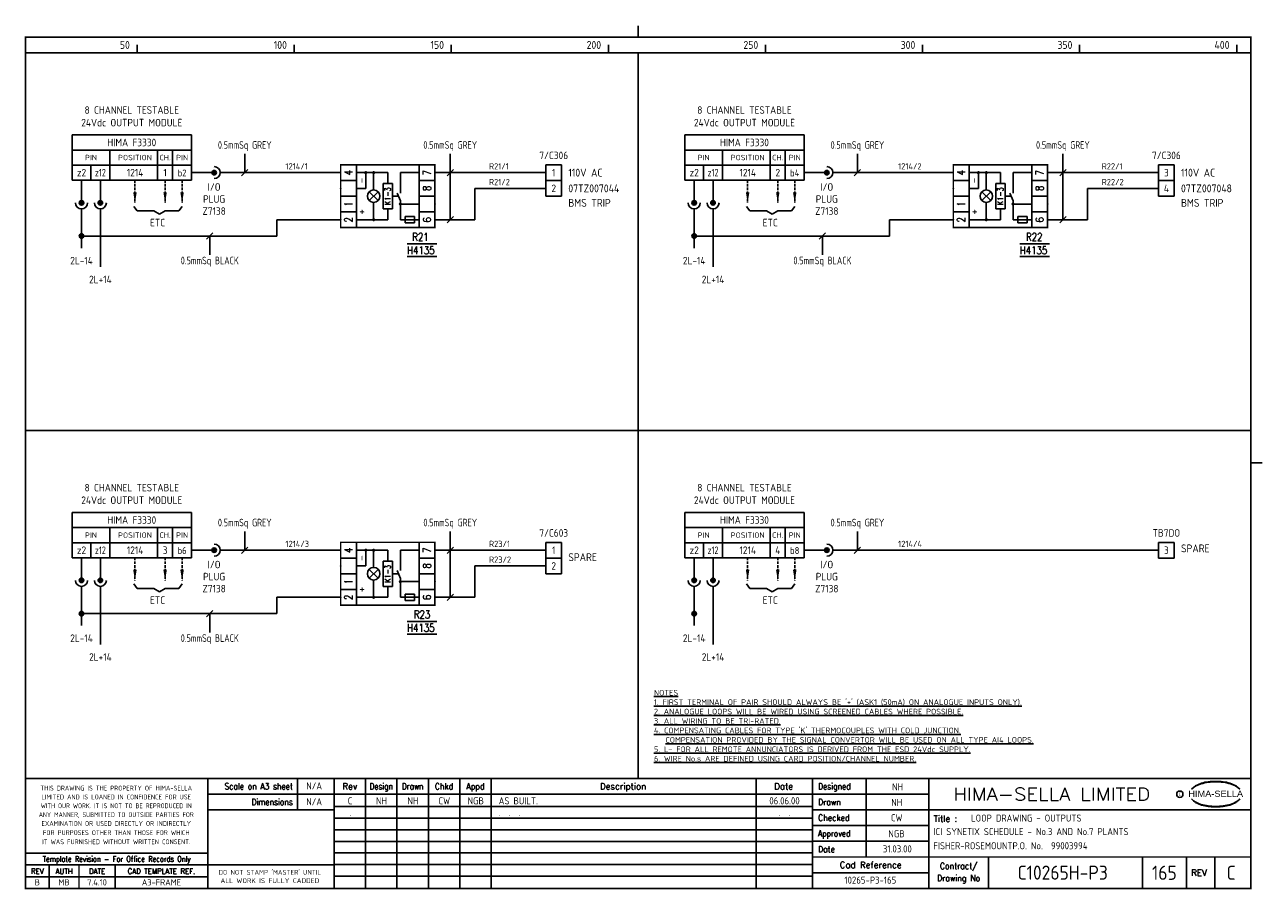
# Model space of a CAD drawing. Extents: x 14 to 408, y 0 to 275.
import ezdxf
from ezdxf.enums import TextEntityAlignment as Align

# ---------------------------------------------------------------- set-up
doc = ezdxf.new("R2010")
doc.units = 0
doc.header["$LTSCALE"] = 0.25
doc.header["$MEASUREMENT"] = 0
doc.header["$PDSIZE"] = 1
doc.linetypes.add('HIDDEN2', pattern=[4.7625, 3.175, -1.5875])
doc.layers.get('0').update_dxf_attribs({"color": 41, "linetype": 'CONTINUOUS'})
for name, color, linetype in [('00-DRG_FRAME', 12, 'CONTINUOUS'), ('01-DRAW', 7, 'CONTINUOUS'), ('02-TEXT', 2, 'CONTINUOUS'), ('051-TEXT', 2, 'CONTINUOUS'), ('117', 7, 'CONTINUOUS'), ('117-TEXT', 2, 'CONTINUOUS')]:
    doc.layers.add(name, color=color, linetype=linetype)
doc.styles.add('ARIAL', font='arial.ttf', dxfattribs={"height": 2.5})
doc.styles.add('ISO', font='iso.shx')
doc.styles.add('ROMAND', font='ROMAND')
doc.styles.add('romans', font='romans.shx', dxfattribs={"width": 0.8, "height": 2.5})

# ---------------------------------------------------------------- blocks, each defined once
blk = doc.blocks.new('A3-REVA')
at = {"layer": '051-TEXT', "style": 'ISO'}
for tag, p in [('DESIGNED', (292.01, 31.7)), ('A', (117.73, 27.28)), ('DES', (127.73, 27.28)), ('DRN', (137.73, 27.28)), ('CHKD', (147.73, 27.28)), ('APPD', (157.73, 27.28)), ('DATE', (256, 27.28)), ('DRAWN', (291.72, 26.77)), ('CHECKED', (291.72, 21.89)), ('APPD', (291.65, 16.79)), ('DATE', (291.92, 11.96))]:
    blk.add_attdef(tag, text='', height=2.25, dxfattribs=at).set_placement(p, align=Align.CENTER)
blk.add_attdef('DESCRIPTION', (165.03, 27.28), '', height=2.25, dxfattribs=at)
blk = doc.blocks.new('A3-REVB')
at = {"layer": '051-TEXT', "style": 'ISO'}
for tag, p in [('A', (124.85, -20.36)), ('DES', (134.85, -20.36)), ('DRN', (144.85, -20.36)), ('CHKD', (154.85, -20.36)), ('APPD', (164.85, -20.36)), ('DATE', (263.12, -20.36))]:
    blk.add_attdef(tag, text='', height=2.25, dxfattribs=at).set_placement(p, align=Align.CENTER)
blk.add_attdef('DESCRIPTION', (172.15, -20.36), '', height=2.25, dxfattribs=at)
blk = doc.blocks.new('A3-TITLE')
at = {"layer": '051-TEXT', "style": 'ISO'}
blk.add_attdef('TITLE_1', (315.46, 21.78), '', height=2.25, dxfattribs=at)
for tag, p in [('DRGNO', (376.96, 3.24)), ('REV.', (398.2, 3.24))]:
    blk.add_attdef(tag, text='', height=4.5, dxfattribs=at).set_placement(p, align=Align.CENTER)
blk = doc.blocks.new('A3-CONTRACT')
at = {"layer": '051-TEXT', "color": 41, "style": 'ISO'}
for tag, height, p in [('SCALE', 2.25, (106.71, 31.82)), ('DIMS', 2.25, (106.71, 26.8)), ('CAD-REF', 2.25, (283.73, 1.84)), ('CONTRACT', 4.5, (344.94, 3.1))]:
    blk.add_attdef(tag, text='', height=height, dxfattribs=at).set_placement(p, align=Align.CENTER)
for tag, p in [('TITLE_2', (303.86, 17.28)), ('TITLE_3', (303.79, 12.78))]:
    blk.add_attdef(tag, p, '', height=2.25, dxfattribs=at)

msp = doc.modelspace()

# ---------------------------------------------------------------- linework, layer by layer
for p, q in [((135.95, 205.65), (145.45, 205.65)), ((330.95, 205.65), (340.45, 205.65)), ((145.45, 201.65), (135.95, 201.65)), ((340.45, 201.65), (330.95, 201.65)), ((135.95, 85.46), (145.45, 85.46)), ((145.45, 81.46), (135.95, 81.46))]:
    msp.add_line(p, q)
at = {"layer": '00-DRG_FRAME'}
for p, q in [((50, 266.5), (50, 269)), ((100, 266.5), (100, 269)), ((150, 266.5), (150, 269)), ((200, 266.5), (200, 269)), ((250, 266.5), (250, 269)), ((300, 266.5), (300, 269)), ((350, 266.5), (350, 269)), ((400, 266.5), (400, 269)), ((101.01, 35.5), (101.01, 25.5)), ((122.7, 35.5), (122.7, 0.5)), ((132.7, 0.5), (132.7, 35.5)), ((142.7, 0.5), (142.7, 35.5)), ((152.7, 35.5), (152.7, 0.5)), ((162.7, 35.5), (162.7, 0.5)), ((247, 35.5), (247, 0.5)), ((282, 35.5), (282, 10.5)), ((265, 30.5), (302, 30.5)), ((265, 26.59), (112.7, 26.59)), ((302, 25.5), (265, 25.5)), ((265, 22.89), (112.7, 22.89)), ((265, 20.5), (302, 20.5)), ((265, 19.19), (112.7, 19.19)), ((265, 15.49), (112.7, 15.49)), ((302, 15.5), (265, 15.5)), ((265, 11.79), (112.7, 11.79)), ((265, 8.09), (112.7, 8.09)), ((321, 10.5), (321, 0.5)), ((370, 10.5), (370, 0.5)), ((384, 0.5), (384, 10.5)), ((393, 10.5), (393, 0.5)), ((72.5, 4.25), (14.5, 4.25)), ((265, 4.39), (112.7, 4.39)), ((302, 5.5), (265, 5.5))]:
    msp.add_line(p, q, dxfattribs=at)
at = {"layer": '00-DRG_FRAME', "const_width": 0.5}
for points in [[(209.5, 271.5), (209.5, 275.18)], [(209.5, 271.5), (209.5, 275.18)], [(14.5, 266.5), (404.5, 266.5)], [(209.5, 35.5), (209.5, 266.5)], [(14.5, 146.31), (404.5, 146.31)], [(404.5, 136), (408.18, 136)], [(404.5, 35.5), (14.5, 35.5)], [(72.5, 0.5), (72.5, 35.5)], [(112.7, 0.5), (112.7, 35.5)], [(265, 35.5), (265, 0.5)], [(302, 0.5), (302, 35.5)], [(265, 30.5), (72.5, 30.5)], [(112.7, 25.5), (72.5, 25.5)], [(404.5, 25.5), (302, 25.5)], [(14.5, 11.75), (72.5, 11.75)], [(14.5, 8), (72.5, 8)], [(22, 0.5), (22, 8)], [(31.5, 0.5), (31.5, 8)], [(43, 0.5), (43, 8)], [(112.7, 8), (72.5, 8)], [(265, 10.5), (404.5, 10.5)]]:
    msp.add_lwpolyline(points, dxfattribs=at)
msp.add_lwpolyline([(14.5, 0.5), (404.5, 0.5), (404.5, 271.5), (14.5, 271.5)], close=True, dxfattribs=at)
at = {"layer": '00-DRG_FRAME', "color": 3}
msp.add_circle((381.88, 30.5), 1, dxfattribs=at)
for centre, radius, start, end in [((390.6, 26.83), 7.24, 106.0532, 133.5024), ((390.88, 27.01), 7.3, 130.419, 136.057), ((390.11, 28.1), 5.98, 122.244, 131.6154), ((389.75, 28.78), 5.21, 111.8206, 122.8668), ((391.78, 24.7), 9.76, 107.5931, 113.9452), ((393.1, 18.5), 15.94, 89.2698, 106.3911), ((392.1, 23.52), 10.99, 96.0146, 107.3203), ((393.29, 16.31), 18.28, 92.8917, 97.3734), ((393.24, 18.86), 15.73, 89.7805, 93.1738), ((393.36, 18.86), 15.73, 86.8262, 90.2195), ((393.51, 18.5), 15.94, 73.6089, 90.7302), ((393.31, 16.31), 18.28, 82.6266, 87.1083), ((394.51, 23.52), 10.99, 72.6797, 83.9854), ((394.83, 24.7), 9.76, 66.0548, 72.4069), ((396, 26.83), 7.24, 46.4976, 73.9468), ((396.85, 28.78), 5.21, 57.1332, 68.1794), ((396.49, 28.1), 5.98, 48.3846, 57.756), ((395.73, 27.01), 7.3, 43.943, 49.581), ((390.88, 34.04), 7.3, 223.943, 229.581), ((390.6, 34.23), 7.24, 226.4976, 253.9468), ((390.11, 32.96), 5.98, 228.3846, 237.756), ((389.75, 32.28), 5.21, 237.1332, 248.1794), ((396, 34.23), 7.24, 286.0532, 313.5024), ((396.85, 32.28), 5.21, 291.8206, 302.8668), ((396.49, 32.96), 5.98, 302.244, 311.6154), ((395.73, 34.04), 7.3, 310.419, 316.057), ((391.78, 36.36), 9.76, 246.0548, 252.4069), ((393.1, 42.56), 15.94, 253.6089, 270.7302), ((392.1, 37.54), 10.99, 252.6797, 263.9854), ((393.29, 44.75), 18.28, 262.6266, 267.1083), ((393.24, 42.19), 15.73, 266.8262, 270.2195), ((393.51, 42.56), 15.94, 269.2698, 286.3911), ((393.36, 42.19), 15.73, 269.7805, 273.1738), ((393.31, 44.75), 18.28, 272.8917, 277.3734), ((394.51, 37.54), 10.99, 276.0146, 287.3203), ((394.83, 36.36), 9.76, 287.5931, 293.9452)]:
    msp.add_arc(centre, radius, start, end, dxfattribs=at)
at = {"layer": '01-DRAW'}
for p, q in [((119.79, 230.86), (119.79, 210.86)), ((139.79, 210.86), (139.79, 230.86)), ((314.79, 230.86), (314.79, 210.86)), ((334.79, 210.86), (334.79, 230.86)), ((114.79, 225.86), (119.79, 225.86)), ((129.79, 228.36), (119.79, 228.36)), ((122.79, 223.36), (122.79, 228.36)), ((125.29, 222.86), (125.29, 228.36)), ((128.29, 216.86), (128.29, 224.86)), ((128.29, 224.86), (131.29, 224.86)), ((129.79, 224.86), (129.79, 228.36)), ((131.29, 216.86), (131.29, 224.86)), ((139.79, 228.36), (133.79, 228.36)), ((133.79, 228.36), (133.79, 221.86)), ((139.79, 225.86), (144.79, 225.86)), ((309.79, 225.86), (314.79, 225.86)), ((324.79, 228.36), (314.79, 228.36)), ((317.79, 223.36), (317.79, 228.36)), ((320.29, 222.86), (320.29, 228.36)), ((323.29, 216.86), (323.29, 224.86)), ((323.29, 224.86), (326.29, 224.86)), ((324.79, 224.86), (324.79, 228.36)), ((326.29, 216.86), (326.29, 224.86)), ((328.79, 228.36), (328.79, 221.86)), ((334.79, 228.36), (328.79, 228.36)), ((334.79, 225.86), (339.79, 225.86)), ((119.79, 220.86), (114.79, 220.86)), ((119.79, 223.36), (122.79, 223.36)), ((123.87, 219.45), (126.7, 222.28)), ((126.7, 219.45), (123.87, 222.28)), ((131.29, 220.86), (133.19, 220.86)), ((133.79, 219.36), (132.79, 221.86)), ((139.79, 220.86), (144.79, 220.86)), ((314.79, 220.86), (309.79, 220.86)), ((314.79, 223.36), (317.79, 223.36)), ((318.87, 219.45), (321.7, 222.28)), ((321.7, 219.45), (318.87, 222.28)), ((326.29, 220.86), (328.19, 220.86)), ((328.79, 219.36), (327.79, 221.86)), ((334.79, 220.86), (339.79, 220.86)), ((125.29, 213.36), (125.29, 218.86)), ((128.29, 216.86), (131.29, 216.86)), ((129.79, 213.36), (129.79, 216.86)), ((133.79, 219.36), (133.79, 213.36)), ((139.79, 218.36), (133.79, 218.36)), ((320.29, 213.36), (320.29, 218.86)), ((323.29, 216.86), (326.29, 216.86)), ((324.79, 213.36), (324.79, 216.86)), ((328.79, 219.36), (328.79, 213.36)), ((334.79, 218.36), (328.79, 218.36)), ((119.79, 215.86), (114.79, 215.86)), ((119.79, 213.36), (129.79, 213.36)), ((133.79, 213.36), (139.79, 213.36)), ((135.29, 212.36), (135.29, 214.36)), ((135.29, 214.36), (138.29, 214.36)), ((138.29, 214.36), (138.29, 212.36)), ((139.79, 215.86), (144.79, 215.86)), ((314.79, 215.86), (309.79, 215.86)), ((314.79, 213.36), (324.79, 213.36)), ((328.79, 213.36), (334.79, 213.36)), ((330.29, 212.36), (330.29, 214.36)), ((330.29, 214.36), (333.29, 214.36)), ((333.29, 214.36), (333.29, 212.36)), ((334.79, 215.86), (339.79, 215.86)), ((138.29, 212.36), (135.29, 212.36)), ((333.29, 212.36), (330.29, 212.36)), ((119.79, 110.67), (119.79, 90.67)), ((139.79, 90.67), (139.79, 110.67)), ((129.79, 108.17), (119.79, 108.17)), ((122.79, 103.17), (122.79, 108.17)), ((125.29, 102.67), (125.29, 108.17)), ((129.79, 104.67), (129.79, 108.17)), ((133.79, 108.17), (133.79, 101.67)), ((139.79, 108.17), (133.79, 108.17)), ((114.79, 105.67), (119.79, 105.67)), ((119.79, 103.17), (122.79, 103.17)), ((128.29, 96.67), (128.29, 104.67)), ((128.29, 104.67), (131.29, 104.67)), ((131.29, 96.67), (131.29, 104.67)), ((139.79, 105.67), (144.79, 105.67)), ((119.79, 100.67), (114.79, 100.67)), ((123.87, 99.25), (126.7, 102.08)), ((126.7, 99.25), (123.87, 102.08)), ((125.29, 93.17), (125.29, 98.67)), ((131.29, 100.67), (133.19, 100.67)), ((133.79, 99.17), (132.79, 101.67)), ((133.79, 99.17), (133.79, 93.17)), ((139.79, 100.67), (144.79, 100.67)), ((119.79, 95.67), (114.79, 95.67)), ((128.29, 96.67), (131.29, 96.67)), ((129.79, 93.17), (129.79, 96.67)), ((139.79, 98.17), (133.79, 98.17)), ((139.79, 95.67), (144.79, 95.67)), ((119.79, 93.17), (129.79, 93.17)), ((133.79, 93.17), (139.79, 93.17)), ((135.29, 92.17), (135.29, 94.17)), ((135.29, 94.17), (138.29, 94.17)), ((138.29, 92.17), (135.29, 92.17)), ((138.29, 94.17), (138.29, 92.17))]:
    msp.add_line(p, q, dxfattribs=at)
at = {"layer": '01-DRAW', "const_width": 0.5}
for points in [[(144.79, 210.86), (144.79, 230.86), (114.79, 230.86), (114.79, 210.86)], [(339.79, 210.86), (339.79, 230.86), (309.79, 230.86), (309.79, 210.86)], [(144.79, 90.67), (144.79, 110.67), (114.79, 110.67), (114.79, 90.67)]]:
    msp.add_lwpolyline(points, close=True, dxfattribs=at)
for points in [[(122.79, 228.11, 1), (122.79, 228.61, 1)], [(125.29, 228.11, 1), (125.29, 228.61, 1)], [(317.79, 228.11, 1), (317.79, 228.61, 1)], [(320.29, 228.11, 1), (320.29, 228.61, 1)], [(133.79, 218.11, 1), (133.79, 218.61, 1)], [(328.79, 218.11, 1), (328.79, 218.61, 1)], [(125.29, 213.11, 1), (125.29, 213.61, 1)], [(320.29, 213.11, 1), (320.29, 213.61, 1)], [(122.79, 107.92, 1), (122.79, 108.42, 1)], [(125.29, 107.92, 1), (125.29, 108.42, 1)], [(133.79, 97.92, 1), (133.79, 98.42, 1)], [(125.29, 92.92, 1), (125.29, 93.42, 1)]]:
    msp.add_lwpolyline(points, format="xyb", close=True, dxfattribs=at)
at = {"layer": '01-DRAW'}
for centre in [(125.29, 220.86), (320.29, 220.86), (125.29, 100.67)]:
    msp.add_circle(centre, 2, dxfattribs=at)
for p in [(114.79, 223.36), (309.79, 223.36), (114.79, 213.36), (309.79, 213.36), (114.79, 103.17), (114.79, 93.17)]:
    msp.add_point(p, dxfattribs=at)
at = {"layer": '02-TEXT'}
for p in [(144.79, 218.36), (339.79, 218.36), (144.79, 98.17)]:
    msp.add_point(p, dxfattribs=at)
at = {"layer": '117'}
for p, q in [((29.32, 240.36), (29.32, 225.96)), ((67.32, 240.36), (29.32, 240.36)), ((67.32, 240.36), (67.32, 225.96)), ((262.32, 240.36), (224.32, 240.36)), ((224.32, 240.36), (224.32, 225.96)), ((262.32, 240.36), (262.32, 225.96)), ((67.32, 235.56), (29.32, 235.56)), ((41.32, 235.56), (41.32, 225.96)), ((56.52, 235.56), (56.52, 225.96)), ((61.32, 235.56), (61.32, 225.96)), ((262.32, 235.56), (224.32, 235.56)), ((236.32, 235.56), (236.32, 225.96)), ((251.52, 235.56), (251.52, 225.96)), ((256.32, 235.56), (256.32, 225.96)), ((67.32, 230.76), (29.32, 230.76)), ((35.32, 230.76), (35.32, 225.96)), ((180.11, 230.86), (180.11, 225.86)), ((185.11, 230.86), (180.11, 230.86)), ((185.11, 225.86), (185.11, 230.86)), ((262.32, 230.76), (224.32, 230.76)), ((230.32, 230.76), (230.32, 225.96)), ((380.11, 230.86), (375.11, 230.86)), ((375.11, 230.86), (375.11, 225.86)), ((380.11, 225.86), (380.11, 230.86)), ((67.32, 225.96), (29.32, 225.96)), ((32.32, 225.96), (32.32, 218.76)), ((38.32, 225.96), (38.32, 218.76)), ((67.32, 228.36), (74.52, 228.36)), ((76.44, 228.36), (114.79, 228.36)), ((144.79, 228.36), (180.11, 228.36)), ((185.11, 225.86), (180.11, 225.86)), ((185.11, 225.86), (180.11, 225.86)), ((180.11, 225.86), (180.11, 220.86)), ((185.11, 220.86), (185.11, 225.86)), ((262.32, 225.96), (224.32, 225.96)), ((227.32, 225.96), (227.32, 218.76)), ((233.32, 225.96), (233.32, 218.76)), ((262.32, 228.36), (269.52, 228.36)), ((271.44, 228.36), (309.79, 228.36)), ((339.79, 228.36), (375.11, 228.36)), ((375.11, 225.86), (375.11, 220.86)), ((380.11, 225.86), (375.11, 225.86)), ((380.11, 225.86), (375.11, 225.86)), ((380.11, 220.86), (380.11, 225.86)), ((157.55, 213.36), (157.55, 223.36)), ((180.11, 223.36), (157.55, 223.36)), ((185.11, 220.86), (180.11, 220.86)), ((375.11, 223.36), (352.55, 223.36)), ((352.55, 213.36), (352.55, 223.36)), ((380.11, 220.86), (375.11, 220.86)), ((32.32, 216.84), (32.32, 204.36)), ((38.32, 216.84), (38.32, 198.36)), ((48.92, 217.62), (50, 216.18)), ((64.32, 217.62), (63.24, 216.18)), ((227.32, 216.84), (227.32, 204.36)), ((233.32, 216.84), (233.32, 198.36)), ((243.92, 217.62), (245, 216.18)), ((259.32, 217.62), (258.24, 216.18)), ((50, 216.18), (55.32, 216.18)), ((55.32, 216.18), (57.12, 215.1)), ((58.92, 216.18), (57.12, 215.1)), ((63.24, 216.18), (58.92, 216.18)), ((94.52, 208.18), (94.52, 213.36)), ((114.79, 213.36), (94.52, 213.36)), ((144.79, 213.36), (157.55, 213.36)), ((245, 216.18), (250.32, 216.18)), ((250.32, 216.18), (252.12, 215.1)), ((253.92, 216.18), (252.12, 215.1)), ((258.24, 216.18), (253.92, 216.18)), ((309.79, 213.36), (289.52, 213.36)), ((289.52, 208.18), (289.52, 213.36)), ((339.79, 213.36), (352.55, 213.36)), ((32.32, 208.18), (94.52, 208.18)), ((227.32, 208.18), (289.52, 208.18)), ((67.32, 120.17), (29.32, 120.17)), ((29.32, 120.17), (29.32, 105.77)), ((67.32, 120.17), (67.32, 105.77)), ((262.32, 120.17), (224.32, 120.17)), ((224.32, 120.17), (224.32, 105.77)), ((262.32, 120.17), (262.32, 105.77)), ((67.32, 115.37), (29.32, 115.37)), ((41.32, 115.37), (41.32, 105.77)), ((56.52, 115.37), (56.52, 105.77)), ((61.32, 115.37), (61.32, 105.77)), ((262.32, 115.37), (224.32, 115.37)), ((236.32, 115.37), (236.32, 105.77)), ((251.52, 115.37), (251.52, 105.77)), ((256.32, 115.37), (256.32, 105.77)), ((67.32, 110.57), (29.32, 110.57)), ((35.32, 110.57), (35.32, 105.77)), ((185.11, 110.67), (180.11, 110.67)), ((180.11, 110.67), (180.11, 105.67)), ((185.11, 105.67), (185.11, 110.67)), ((262.32, 110.57), (224.32, 110.57)), ((230.32, 110.57), (230.32, 105.77)), ((380.11, 110.67), (375.11, 110.67)), ((375.11, 110.67), (375.11, 105.67)), ((380.11, 105.67), (380.11, 110.67)), ((67.32, 108.17), (74.52, 108.17)), ((76.44, 108.17), (114.79, 108.17)), ((144.79, 108.17), (180.11, 108.17)), ((262.32, 108.17), (269.52, 108.17)), ((271.44, 108.17), (375.11, 108.17)), ((67.32, 105.77), (29.32, 105.77)), ((32.32, 105.77), (32.32, 98.57)), ((38.32, 105.77), (38.32, 98.57)), ((180.11, 103.17), (157.55, 103.17)), ((157.55, 93.17), (157.55, 103.17)), ((180.11, 105.67), (180.11, 100.67)), ((185.11, 105.67), (180.11, 105.67)), ((185.11, 105.67), (180.11, 105.67)), ((185.11, 100.67), (185.11, 105.67)), ((262.32, 105.77), (224.32, 105.77)), ((227.32, 105.77), (227.32, 98.57)), ((233.32, 105.77), (233.32, 98.57)), ((380.11, 105.67), (375.11, 105.67)), ((380.11, 105.67), (375.11, 105.67)), ((185.11, 100.67), (180.11, 100.67)), ((32.32, 96.65), (32.32, 84.17)), ((38.32, 96.65), (38.32, 78.17)), ((48.92, 97.43), (50, 95.99)), ((50, 95.99), (55.32, 95.99)), ((55.32, 95.99), (57.12, 94.91)), ((58.92, 95.99), (57.12, 94.91)), ((63.24, 95.99), (58.92, 95.99)), ((64.32, 97.43), (63.24, 95.99)), ((227.32, 96.65), (227.32, 84.17)), ((233.32, 96.65), (233.32, 78.17)), ((243.92, 97.43), (245, 95.99)), ((245, 95.99), (250.32, 95.99)), ((250.32, 95.99), (252.12, 94.91)), ((253.92, 95.99), (252.12, 94.91)), ((258.24, 95.99), (253.92, 95.99)), ((259.32, 97.43), (258.24, 95.99)), ((114.79, 93.17), (94.52, 93.17)), ((94.52, 87.99), (94.52, 93.17)), ((144.79, 93.17), (157.55, 93.17)), ((32.32, 87.99), (94.52, 87.99))]:
    msp.add_line(p, q, dxfattribs=at)
at = {"layer": '117', "color": 3}
for p, q in [((84.27, 228.36), (84.27, 234.36)), ((149.67, 213.36), (149.67, 234.36)), ((279.27, 228.36), (279.27, 234.36)), ((344.67, 213.36), (344.67, 234.36)), ((83.27, 227.36), (85.27, 229.36)), ((148.67, 227.36), (150.67, 229.36)), ((278.27, 227.36), (280.27, 229.36)), ((343.67, 227.36), (345.67, 229.36)), ((148.67, 212.36), (150.67, 214.36)), ((343.67, 212.36), (345.67, 214.36)), ((72.13, 207.18), (74.13, 209.18)), ((267.13, 207.18), (269.13, 209.18)), ((73.13, 202.18), (73.13, 208.18)), ((268.13, 202.18), (268.13, 208.18)), ((84.27, 108.17), (84.27, 114.17)), ((149.67, 93.17), (149.67, 114.17)), ((279.27, 108.17), (279.27, 114.17)), ((83.27, 107.17), (85.27, 109.17)), ((148.67, 107.17), (150.67, 109.17)), ((278.27, 107.17), (280.27, 109.17)), ((148.67, 92.17), (150.67, 94.17)), ((72.13, 86.99), (74.13, 88.99)), ((73.13, 81.99), (73.13, 87.99))]:
    msp.add_line(p, q, dxfattribs=at)
at = {"layer": '117', "linetype": 'HIDDEN2'}
for p, q in [((49.32, 225.96), (49.32, 218.76)), ((58.92, 225.96), (58.92, 218.76)), ((64.32, 225.96), (64.32, 218.76)), ((244.32, 225.96), (244.32, 218.76)), ((253.92, 225.96), (253.92, 218.76)), ((259.32, 225.96), (259.32, 218.76)), ((49.32, 105.77), (49.32, 98.57)), ((58.92, 105.77), (58.92, 98.57)), ((64.32, 105.77), (64.32, 98.57)), ((244.32, 105.77), (244.32, 98.57)), ((253.92, 105.77), (253.92, 98.57)), ((259.32, 105.77), (259.32, 98.57))]:
    msp.add_line(p, q, dxfattribs=at)
at = {"layer": '117'}
for centre, radius in [((74.52, 228.36), 0.72), ((74.52, 228.36), 0.624), ((74.52, 228.36), 0.528), ((74.52, 228.36), 0.432), ((74.52, 228.36), 0.336), ((269.52, 228.36), 0.72), ((269.52, 228.36), 0.624), ((269.52, 228.36), 0.528), ((269.52, 228.36), 0.432), ((269.52, 228.36), 0.336), ((74.52, 228.36), 0.24), ((74.52, 228.36), 0.144), ((74.52, 228.36), 0.048), ((269.52, 228.36), 0.24), ((269.52, 228.36), 0.144), ((269.52, 228.36), 0.048), ((32.32, 218.76), 0.72), ((32.32, 218.76), 0.624), ((32.32, 218.76), 0.528), ((32.32, 218.76), 0.432), ((32.32, 218.76), 0.336), ((32.32, 218.76), 0.24), ((32.32, 218.76), 0.144), ((32.32, 218.76), 0.048), ((38.32, 218.76), 0.72), ((38.32, 218.76), 0.624), ((38.32, 218.76), 0.528), ((38.32, 218.76), 0.432), ((38.32, 218.76), 0.336), ((38.32, 218.76), 0.24), ((38.32, 218.76), 0.144), ((38.32, 218.76), 0.048), ((227.32, 218.76), 0.72), ((227.32, 218.76), 0.624), ((227.32, 218.76), 0.528), ((227.32, 218.76), 0.432), ((227.32, 218.76), 0.336), ((227.32, 218.76), 0.24), ((227.32, 218.76), 0.144), ((227.32, 218.76), 0.048), ((233.32, 218.76), 0.72), ((233.32, 218.76), 0.624), ((233.32, 218.76), 0.528), ((233.32, 218.76), 0.432), ((233.32, 218.76), 0.336), ((233.32, 218.76), 0.24), ((233.32, 218.76), 0.144), ((233.32, 218.76), 0.048), ((32.32, 208.18), 0.72), ((32.32, 208.18), 0.624), ((32.32, 208.18), 0.528), ((32.32, 208.18), 0.432), ((32.32, 208.18), 0.336), ((32.32, 208.18), 0.24), ((32.32, 208.18), 0.144), ((32.32, 208.18), 0.048), ((227.32, 208.18), 0.72), ((227.32, 208.18), 0.624), ((227.32, 208.18), 0.528), ((227.32, 208.18), 0.432), ((227.32, 208.18), 0.336), ((227.32, 208.18), 0.24), ((227.32, 208.18), 0.144), ((227.32, 208.18), 0.048), ((74.52, 108.17), 0.72), ((74.52, 108.17), 0.624), ((74.52, 108.17), 0.528), ((74.52, 108.17), 0.432), ((74.52, 108.17), 0.336), ((74.52, 108.17), 0.24), ((74.52, 108.17), 0.144), ((74.52, 108.17), 0.048), ((269.52, 108.17), 0.72), ((269.52, 108.17), 0.624), ((269.52, 108.17), 0.528), ((269.52, 108.17), 0.432), ((269.52, 108.17), 0.336), ((269.52, 108.17), 0.24), ((269.52, 108.17), 0.144), ((269.52, 108.17), 0.048), ((32.32, 98.57), 0.72), ((32.32, 98.57), 0.624), ((32.32, 98.57), 0.528), ((32.32, 98.57), 0.432), ((32.32, 98.57), 0.336), ((32.32, 98.57), 0.24), ((32.32, 98.57), 0.144), ((32.32, 98.57), 0.048), ((38.32, 98.57), 0.72), ((38.32, 98.57), 0.624), ((38.32, 98.57), 0.528), ((38.32, 98.57), 0.432), ((38.32, 98.57), 0.336), ((38.32, 98.57), 0.24), ((38.32, 98.57), 0.144), ((38.32, 98.57), 0.048), ((227.32, 98.57), 0.72), ((227.32, 98.57), 0.624), ((227.32, 98.57), 0.528), ((227.32, 98.57), 0.432), ((227.32, 98.57), 0.336), ((227.32, 98.57), 0.24), ((227.32, 98.57), 0.144), ((227.32, 98.57), 0.048), ((233.32, 98.57), 0.72), ((233.32, 98.57), 0.624), ((233.32, 98.57), 0.528), ((233.32, 98.57), 0.432), ((233.32, 98.57), 0.336), ((233.32, 98.57), 0.24), ((233.32, 98.57), 0.144), ((233.32, 98.57), 0.048), ((32.32, 87.99), 0.72), ((32.32, 87.99), 0.624), ((32.32, 87.99), 0.528), ((32.32, 87.99), 0.432), ((32.32, 87.99), 0.336), ((32.32, 87.99), 0.24), ((32.32, 87.99), 0.144), ((32.32, 87.99), 0.048), ((227.32, 87.99), 0.72), ((227.32, 87.99), 0.624), ((227.32, 87.99), 0.528), ((227.32, 87.99), 0.432), ((227.32, 87.99), 0.336), ((227.32, 87.99), 0.24), ((227.32, 87.99), 0.144), ((227.32, 87.99), 0.048)]:
    msp.add_circle(centre, radius, dxfattribs=at)
for centre, start, end in [((74.52, 228.36), 270, 90), ((269.52, 228.36), 270, 90), ((32.32, 218.76), 180, 0), ((38.32, 218.76), 180, 0), ((227.32, 218.76), 180, 0), ((233.32, 218.76), 180, 0), ((74.52, 108.17), 270, 90), ((269.52, 108.17), 270, 90), ((32.32, 98.57), 180, 0), ((38.32, 98.57), 180, 0), ((227.32, 98.57), 180, 0), ((233.32, 98.57), 180, 0)]:
    msp.add_arc(centre, 1.92, start, end, dxfattribs=at)
for points in [[(49.88, 222.12), (48.76, 222.12), (49.32, 218.76)], [(59.48, 222.12), (58.36, 222.12), (58.92, 218.76)], [(64.88, 222.12), (63.76, 222.12), (64.32, 218.76)], [(244.88, 222.12), (243.76, 222.12), (244.32, 218.76)], [(254.48, 222.12), (253.36, 222.12), (253.92, 218.76)], [(259.88, 222.12), (258.76, 222.12), (259.32, 218.76)], [(49.88, 101.93), (48.76, 101.93), (49.32, 98.57)], [(59.48, 101.93), (58.36, 101.93), (58.92, 98.57)], [(64.88, 101.93), (63.76, 101.93), (64.32, 98.57)], [(244.88, 101.93), (243.76, 101.93), (244.32, 98.57)], [(254.48, 101.93), (253.36, 101.93), (253.92, 98.57)], [(259.88, 101.93), (258.76, 101.93), (259.32, 98.57)]]:
    msp.add_solid(points, dxfattribs=at)

# ---------------------------------------------------------------- block references
at = {"layer": '00-DRG_FRAME'}
for name, p, values in [('A3-CONTRACT', (-0.35, 0.19), {'TITLE_2': 'ICI SYNETIX SCHEDULE - No.3 AND No.7 PLANTS', 'TITLE_3': 'FISHER-ROSEMOUNTP.O. No.  99003994', 'CAD-REF': '10265-P3-165', 'CONTRACT': 'C10265H-P3', 'SCALE': 'N/A', 'DIMS': 'N/A'}), ('A3-REVB', (-7, 43.98), {'A': '.', 'DESCRIPTION': '.  .  .', 'DATE': '.  .'}), ('A3-TITLE', (0, 0), {'TITLE_1': 'LOOP DRAWING - OUTPUTS', 'DRGNO': '165', 'REV.': 'C'})]:
    msp.add_blockref(name, p, dxfattribs=at).add_auto_attribs(values)
ref = msp.add_blockref('A3-REVA', (0.06, 0), dxfattribs=at)
ref.add_attrib('A', 'C', dxfattribs={"layer": '051-TEXT', "height": 2.25, "style": 'ISO'}).set_placement((117.79, 27.28), align=Align.CENTER)
ref.add_attrib('DES', 'NH', dxfattribs={"layer": '051-TEXT', "height": 2.25, "style": 'ISO'}).set_placement((127.79, 27.28), align=Align.CENTER)
ref.add_attrib('DRN', 'NH', dxfattribs={"layer": '051-TEXT', "height": 2.25, "style": 'ISO'}).set_placement((137.79, 27.28), align=Align.CENTER)
ref.add_attrib('CHKD', 'CW', dxfattribs={"layer": '051-TEXT', "height": 2.25, "style": 'ISO'}).set_placement((147.79, 27.28), align=Align.CENTER)
ref.add_attrib('APPD', 'NGB', dxfattribs={"layer": '051-TEXT', "height": 2.25, "style": 'ISO'}).set_placement((157.79, 27.28), align=Align.CENTER)
ref.add_attrib('DESCRIPTION', 'AS BUILT.', (165.09, 27.28), dxfattribs={"layer": '051-TEXT', "height": 2.25, "style": 'ISO'})
ref.add_attrib('DATE', '06.06.00', dxfattribs={"layer": '051-TEXT', "height": 2.25, "style": 'ISO'}).set_placement((256.06, 27.28), align=Align.CENTER)
ref.add_attrib('DESIGNED', 'NH', dxfattribs={"layer": '051-TEXT', "height": 2.25, "style": 'ISO'}).set_placement((292.06, 31.7), align=Align.CENTER)
ref.add_attrib('DRAWN', 'NH', dxfattribs={"layer": '051-TEXT', "height": 2.25, "style": 'ISO'}).set_placement((291.78, 26.77), align=Align.CENTER)
ref.add_attrib('CHECKED', 'CW', dxfattribs={"layer": '051-TEXT', "height": 2.25, "style": 'ISO'}).set_placement((291.78, 21.89), align=Align.CENTER)
ref.add_attrib('APPD', 'NGB', dxfattribs={"layer": '051-TEXT', "height": 2.25, "style": 'ISO'}).set_placement((291.71, 16.79), align=Align.CENTER)
ref.add_attrib('DATE', '31.03.00', dxfattribs={"layer": '051-TEXT', "height": 2.25, "style": 'ISO'}).set_placement((291.97, 11.96), align=Align.CENTER)

# ---------------------------------------------------------------- texts
at = {"layer": '00-DRG_FRAME', "style": 'ISO'}
for s, p in [('50', (47.69, 267.75)), ('100', (97.69, 267.75)), ('150', (147.69, 267.75)), ('200', (197.69, 267.75)), ('250', (247.69, 267.75)), ('300', (297.69, 267.75)), ('350', (347.69, 267.75)), ('400', (397.69, 267.75))]:
    msp.add_text(s, height=2.5, dxfattribs=at).set_placement(p, align=Align.RIGHT)
at = {"layer": '00-DRG_FRAME', "color": 3, "style": 'ISO'}
for s, width, p in [('THIS DRAWING IS THE PROPERTY OF HIMA-SELLA', 0.9, (43.36, 32.44)), ("DO NOT STAMP 'MASTER' UNTIL", 0.95, (92.25, 5.79))]:
    msp.add_text(s, height=1.53, dxfattribs=dict(at, width=width)).set_placement(p, align=Align.MIDDLE)
at = {"layer": '00-DRG_FRAME', "color": 4, "style": 'ROMAND', "width": 0.87}
for s, p in [('Scale on A3 sheet', (99.54, 32)), ('Dimensions', (99.54, 27.01))]:
    msp.add_text(s, height=2, dxfattribs=at).set_placement(p, align=Align.RIGHT)
at = {"layer": '00-DRG_FRAME', "color": 4, "style": 'ROMAND'}
for s, p in [('Rev', (117.7, 32)), ('Description', (204.69, 32)), ('Date', (255.79, 32))]:
    msp.add_text(s, height=2, dxfattribs=at).set_placement(p, align=Align.CENTER)
for s, width, p in [('Design', 0.85, (127.7, 32)), ('Drawn', 0.85, (137.7, 32)), ('Chkd', 0.9, (147.7, 32)), ('Appd', 0.9, (157.7, 32))]:
    msp.add_text(s, height=2, dxfattribs=dict(at, width=width)).set_placement(p, align=Align.CENTER)
for s, width, p in [('Designed', 0.87, (266.75, 32)), ('Drawn', 0.9, (266.75, 27)), ('Checked', 0.9, (266.75, 22)), ('Approved', 0.85, (266.75, 17)), ('Date', 0.9, (266.75, 12))]:
    msp.add_text(s, height=2, dxfattribs=dict(at, width=width)).set_placement(p)
at = {"layer": '00-DRG_FRAME', "style": 'ROMAND', "width": 1.15}
msp.add_text('HIMA-SELLA LIMITED', height=4, dxfattribs=at).set_placement((341.1, 30.5), align=Align.MIDDLE)
at = {"layer": '00-DRG_FRAME', "style": 'ARIAL', "width": 1.05}
msp.add_text('HIMA-SELLA', height=2, dxfattribs=at).set_placement((393.3, 29.63), align=Align.CENTER)
at = {"layer": '00-DRG_FRAME', "color": 3, "style": 'ISO'}
for s, width, p in [('LIMITED AND IS LOANED IN CONFIDENCE FOR USE', 0.9, (43.36, 29.62)), ('WITH OUR WORK. IT IS NOT TO BE REPRODUCED IN', 0.87, (43.36, 26.81)), ('ANY MANNER, SUBMITTED TO OUTSIDE PARTIES FOR', 0.87, (43.36, 23.99)), ('EXAMINATION OR USED DIRECTLY OR INDIRECTLY', 0.9, (43.36, 21.18)), ('IT WAS FURNISHED WITHOUT WRITTEN CONSENT.', 0.9, (43.36, 15.35)), ('FOR PURPOSES OTHER THAN THOSE FOR WHICH', 0.9, (43.36, 18.27))]:
    msp.add_text(s, height=1.53, dxfattribs=dict(at, width=width)).set_placement(p, align=Align.MIDDLE_CENTER)
at = {"layer": '00-DRG_FRAME', "color": 3, "style": 'ISO', "width": 0.9}
msp.add_text('C', height=1, dxfattribs=at).set_placement((381.84, 30), align=Align.CENTER)
at = {"layer": '00-DRG_FRAME', "color": 4, "style": 'ROMAND'}
msp.add_text('Title :', height=2, dxfattribs=at).set_placement((303.5, 21.75))
for s, height, width, p in [('Template Revision - For Office Records Only', 1.8, 0.85, (43.5, 9.62)), ('Contract/', 2, 0.9, (311.5, 7.5)), ('REV', 1.8, 0.9, (18.25, 6)), ('AUTH', 1.8, 0.9, (26.75, 6)), ('DATE', 1.8, 0.9, (37.25, 6)), ('CAD TEMPLATE REF.', 1.8, 0.9, (57.75, 6)), ('Drawing No', 2, 0.9, (311.5, 3.5))]:
    msp.add_text(s, height=height, dxfattribs=dict(at, width=width)).set_placement(p, align=Align.MIDDLE)
for s, p in [('Cad Reference', (283.5, 8)), ('REV', (388, 5.5))]:
    msp.add_text(s, height=2, dxfattribs=at).set_placement(p, align=Align.MIDDLE)
at = {"layer": '00-DRG_FRAME', "color": 41, "style": 'ISO'}
for s, p in [('B', (18.25, 1.45)), ('MB', (26.75, 1.45)), ('7.4.10', (37.25, 1.45)), ('A3-FRAME', (57.75, 1.45))]:
    msp.add_text(s, height=2, dxfattribs=at).set_placement(p, align=Align.CENTER)
at = {"layer": '00-DRG_FRAME', "color": 3, "style": 'ISO'}
msp.add_text('ALL WORK IS FULLY CADDED', height=1.53, dxfattribs=at).set_placement((92.25, 2.98), align=Align.MIDDLE_CENTER)
at = {"layer": '01-DRAW', "style": 'ISO'}
for s, p in [('-', (121.29, 225.86)), ('-', (316.29, 225.86)), ('+', (121.29, 215.86)), ('+', (316.29, 215.86)), ('-', (121.29, 105.67)), ('+', (121.29, 95.67))]:
    msp.add_text(s, height=3, rotation=90, dxfattribs=at).set_placement(p, align=Align.MIDDLE)
at = {"layer": '01-DRAW', "insert": (214.51, 63.71), "char_height": 1.8, "width": 133.83, "attachment_point": 1, "style": 'ISO'}
msp.add_mtext("{\\Fiso.shx;\\LNOTES\\P1. FIRST TERMINAL OF PAIR SHOULD ALWAYS BE '+' (ASK1 (50mA) ON ANALOGUE INPUTS ONLY).\\P2. ANALOGUE LOOPS WILL BE WIRED USING SCREENED CABLES WHERE POSSIBLE.\\P3. ALL WIRING TO BE TRI-RATED.\\P4. COMPENSATING CABLES FOR TYPE 'K' THERMOCOUPLES WITH COLD JUNCTION.\\P   COMPENSATION PROVIDED BY THE SIGNAL CONVERTOR WILL BE USED ON ALL TYPE AI4 LOOPS.\\P5. L- FOR ALL REMOTE ANNUNCIATORS IS DERIVED FROM THE ESD 24Vdc SUPPLY.\\P6. WIRE No.s ARE DEFINED USING CARD POSITION/CHANNEL NUMBER.}", dxfattribs=at)
at = {"layer": '02-TEXT', "style": 'romans', "width": 0.8}
for s, height, p in [('4', 2.5, (117.29, 228.36)), ('7', 2.5, (142.29, 228.36)), ('4', 2.5, (312.29, 228.36)), ('7', 2.5, (337.29, 228.36)), ('K1-3', 1.8, (129.79, 220.86)), ('8', 2.5, (142.29, 223.36)), ('K1-3', 1.8, (324.79, 220.86)), ('8', 2.5, (337.29, 223.36)), ('1', 2.5, (117.29, 218.36)), ('1', 2.5, (312.29, 218.36)), ('2', 2.5, (117.29, 213.36)), ('6', 2.5, (142.29, 213.36)), ('2', 2.5, (312.29, 213.36)), ('6', 2.5, (337.29, 213.36)), ('4', 2.5, (117.29, 108.17)), ('7', 2.5, (142.29, 108.17)), ('K1-3', 1.8, (129.79, 100.67)), ('8', 2.5, (142.29, 103.17)), ('1', 2.5, (117.29, 98.17)), ('2', 2.5, (117.29, 93.17)), ('6', 2.5, (142.29, 93.17))]:
    msp.add_text(s, height=height, rotation=90, dxfattribs=at).set_placement(p, align=Align.MIDDLE)
at = {"layer": '02-TEXT', "style": 'ISO'}
for s, p in [('110V AC', (187.25, 227.1)), ('110V AC', (382.25, 227.1)), ('07TZ007044', (187.25, 222.1)), ('07TZ007048', (382.25, 222.1)), ('BMS TRIP', (187.25, 217.48)), ('BMS TRIP', (382.25, 217.48)), ('SPARE', (187.25, 104.69)), ('SPARE', (382.25, 107.51))]:
    msp.add_text(s, height=2.5, dxfattribs=at).set_placement(p)
at = {"layer": '02-TEXT', "style": 'romans', "width": 0.8}
for tag, p, s in [('R21', (137.58, 206.65), ''), ('R22', (332.93, 206.65), ''), ('H4135', (135.95, 202.4), 'H4135'), ('H4135', (330.95, 202.4), 'H4135'), ('R23', (138.08, 86.46), ''), ('H4135', (135.95, 82.21), 'H4135')]:
    msp.add_attdef(tag, p, s, height=2.5, dxfattribs=at)
at = {"layer": '117-TEXT', "style": 'ISO'}
for s, height, p in [('8 CHANNEL TESTABLE', 2.4, (48.32, 247.08)), ('8 CHANNEL TESTABLE', 2.4, (243.32, 247.08)), ('24Vdc OUTPUT MODULE', 2.4, (48.32, 243.08)), ('24Vdc OUTPUT MODULE', 2.4, (243.32, 243.08)), ('HIMA F3330', 2.4, (48.32, 236.76)), ('HIMA F3330', 2.4, (243.32, 236.76)), ('PIN', 1.728, (35.32, 232.3)), ('POSITION', 1.728, (49.32, 232.3)), ('CH.', 1.728, (58.92, 232.3)), ('PIN', 1.73, (64.32, 232.3)), ('PIN', 1.728, (230.32, 232.3)), ('POSITION', 1.728, (244.32, 232.3)), ('CH.', 1.728, (253.92, 232.3)), ('PIN', 1.73, (259.32, 232.3)), ('z2', 2.4, (32.32, 227.16)), ('1214', 2.4, (49.37, 227.16)), ('1', 2.4, (58.92, 227.16)), ('b2', 2.2, (64.32, 227.16)), ('z2', 2.4, (227.32, 227.16)), ('1214', 2.4, (244.37, 227.16)), ('2', 2.4, (253.92, 227.16)), ('b4', 2.2, (259.32, 227.16)), ('I/O', 2.4, (74.52, 222.6)), ('I/O', 2.4, (269.52, 222.6)), ('PLUG', 2.4, (74.52, 218.76)), ('PLUG', 2.4, (269.52, 218.76)), ('Z7138', 2.4, (74.52, 214.92)), ('Z7138', 2.4, (269.52, 214.92)), ('ETC', 2.4, (56.52, 211.26)), ('ETC', 2.4, (251.52, 211.26)), ('8 CHANNEL TESTABLE', 2.4, (48.32, 126.89)), ('8 CHANNEL TESTABLE', 2.4, (243.32, 126.89)), ('24Vdc OUTPUT MODULE', 2.4, (48.32, 122.89)), ('24Vdc OUTPUT MODULE', 2.4, (243.32, 122.89)), ('HIMA F3330', 2.4, (48.32, 116.57)), ('HIMA F3330', 2.4, (243.32, 116.57)), ('PIN', 1.728, (35.32, 112.1)), ('POSITION', 1.728, (49.32, 112.1)), ('CH.', 1.728, (58.92, 112.1)), ('PIN', 1.73, (64.32, 112.11)), ('PIN', 1.728, (230.32, 112.1)), ('POSITION', 1.728, (244.32, 112.1)), ('CH.', 1.728, (253.92, 112.1)), ('PIN', 1.73, (259.32, 112.11)), ('z2', 2.4, (32.32, 106.97)), ('1214', 2.4, (49.37, 106.97)), ('3', 2.4, (58.92, 106.97)), ('b6', 2.2, (64.32, 106.97)), ('z2', 2.4, (227.32, 106.97)), ('1214', 2.4, (244.37, 106.97)), ('4', 2.4, (253.92, 106.97)), ('b8', 2.2, (259.32, 106.97)), ('I/O', 2.4, (74.52, 102.41)), ('I/O', 2.4, (269.52, 102.41)), ('PLUG', 2.4, (74.52, 98.57)), ('PLUG', 2.4, (269.52, 98.57)), ('Z7138', 2.4, (74.52, 94.73)), ('Z7138', 2.4, (269.52, 94.73)), ('ETC', 2.4, (56.52, 91.07)), ('ETC', 2.4, (251.52, 91.07))]:
    msp.add_text(s, height=height, dxfattribs=at).set_placement(p, align=Align.CENTER)
for s, width, p in [('0.5mmSq GREY', 0.85, (84.27, 235.97)), ('0.5mmSq GREY', 0.85, (149.67, 235.97)), ('0.5mmSq GREY', 0.85, (279.27, 235.97)), ('0.5mmSq GREY', 0.85, (344.67, 235.97)), ('z12', 0.8, (38.32, 227.16)), ('z12', 0.8, (233.32, 227.16)), ('0.5mmSq BLACK', 0.85, (73.13, 199.19)), ('0.5mmSq BLACK', 0.85, (268.13, 199.19)), ('0.5mmSq GREY', 0.85, (84.27, 115.78)), ('0.5mmSq GREY', 0.85, (149.67, 115.78)), ('0.5mmSq GREY', 0.85, (279.27, 115.78)), ('z12', 0.8, (38.32, 106.97)), ('z12', 0.8, (233.32, 106.97)), ('0.5mmSq BLACK', 0.85, (73.13, 78.99))]:
    msp.add_text(s, height=2.4, dxfattribs=dict(at, width=width)).set_placement(p, align=Align.CENTER)
for s, p in [('7/C306', (182.61, 233.86)), ('7/C306', (377.61, 233.86)), ('1', (182.61, 228.36)), ('3', (377.61, 228.36)), ('2', (182.61, 223.36)), ('4', (377.61, 223.36)), ('2L-14', (32.32, 200.36)), ('2L-14', (227.32, 200.36)), ('2L+14', (38.32, 194.36)), ('2L+14', (233.32, 194.36)), ('7/C603', (182.61, 113.67)), ('TB7DO', (377.61, 113.67)), ('1', (182.61, 108.17)), ('3', (377.61, 108.17)), ('2', (182.61, 103.17)), ('2L-14', (32.32, 80.17)), ('2L-14', (227.32, 80.17)), ('2L+14', (38.32, 74.17)), ('2L+14', (233.32, 74.17))]:
    msp.add_text(s, height=2.4, dxfattribs=at).set_placement(p, align=Align.MIDDLE)
at = {"layer": '117-TEXT', "color": 3, "style": 'ISO'}
for s, p in [('1214/1', (97.23, 230.36)), ('R21/1', (162.02, 230.36)), ('1214/2', (292.23, 230.36)), ('R22/1', (357.02, 230.36)), ('R21/2', (162.02, 225.36)), ('R22/2', (357.02, 225.36)), ('1214/3', (97.23, 110.17)), ('R23/1', (162.02, 110.17)), ('1214/4', (292.23, 110.17)), ('R23/2', (162.02, 105.17))]:
    msp.add_text(s, height=2, dxfattribs=at).set_placement(p, align=Align.MIDDLE_LEFT)

doc.saveas('drawing.dxf')
